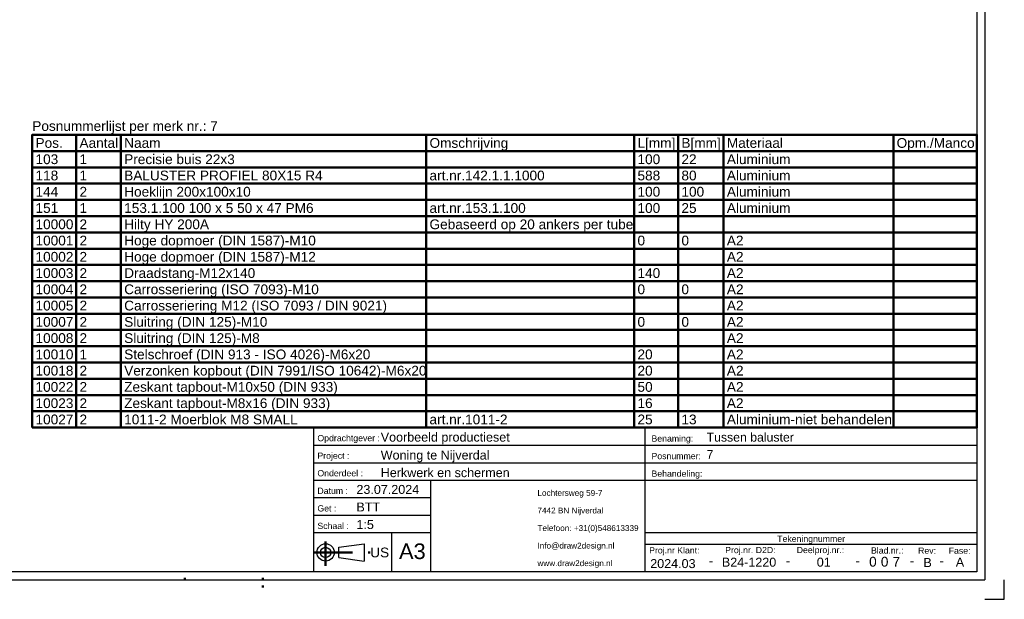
# Model space of a CAD drawing. Header units: millimetres. Extents: x -8 to 412, y -361 to -64.
# Tile 4 of 5: x 160 to 412, y -361 to -212. Entities that reach past the tile are written whole.
import ezdxf
from ezdxf.enums import TextEntityAlignment as Align

# ---------------------------------------------------------------- set-up
doc = ezdxf.new("R2010")
doc.units = ezdxf.units.MM
doc.linetypes.add('DOT', pattern=[2, 0.5, -1.5])
doc.linetypes.add('STRICHPUNKT2', pattern=[18.5, 10, -4, 0.5, -4])
doc.layers.get('0').update_dxf_attribs({"linetype": 'CONTINUOUS'})
doc.layers.add('LE_ALL', color=7, linetype='CONTINUOUS', lineweight=50)
doc.layers.add('TXT_ALL', color=7, linetype='CONTINUOUS')
doc.layers.add('TXT_YELLOW', color=2, linetype='CONTINUOUS')
doc.styles.add('ARIAL', font='arial.ttf')

# ---------------------------------------------------------------- blocks, each defined once
blk = doc.blocks.new('TFIELD_00005', base_point=(292.426373, -351.341438))
at = {"layer": 'TXT_YELLOW', "style": 'ARIAL'}
for s, p in [('Lochtersweg 59-7', (292.426373, -333.341438)), ('7442 BN Nijverdal', (292.426373, -337.841438)), ('Telefoon: +31(0)548613339', (292.426373, -342.341438)), ('Info@draw2design.nl', (292.426373, -346.841438)), ('www.draw2design.nl', (292.426373, -351.341438))]:
    blk.add_text(s, height=1.5, dxfattribs=at).set_placement(p, align=Align.MIDDLE_LEFT)
blk = doc.blocks.new('FLEX_00004', base_point=(305.237862, -353.591438))
blk.add_blockref('TFIELD_00005', (292.426373, -351.341438))
blk = doc.blocks.new('D2D_00003', base_point=(265.3, -351.74))
blk.add_blockref('FLEX_00004', (305.24, -353.59))
blk = doc.blocks.new('BOM-P7_00007', base_point=(162.99, -316.59))
at = {"layer": 'LE_ALL', "color": 8}
for p, q in [((174.26, -241.59), (174.26, -316.59)), ((185.71, -241.59), (185.71, -316.59)), ((263.94, -241.59), (263.94, -316.59)), ((317.23, -241.59), (317.23, -316.59)), ((328.49, -241.59), (328.49, -316.59)), ((340.12, -241.59), (340.12, -316.59)), ((383.62, -241.59), (383.62, -316.59)), ((162.99, -245.76), (405.05, -245.76)), ((162.99, -249.92), (405.05, -249.92)), ((162.99, -254.09), (405.05, -254.09)), ((162.99, -258.26), (405.05, -258.26)), ((162.99, -262.42), (405.05, -262.42)), ((162.99, -266.59), (405.05, -266.59)), ((162.99, -270.76), (405.05, -270.76)), ((162.99, -274.92), (405.05, -274.92)), ((162.99, -279.09), (405.05, -279.09)), ((162.99, -283.26), (405.05, -283.26)), ((162.99, -287.42), (405.05, -287.42)), ((162.99, -291.59), (405.05, -291.59)), ((162.99, -295.76), (405.05, -295.76)), ((162.99, -299.92), (405.05, -299.92)), ((162.99, -304.09), (405.05, -304.09)), ((162.99, -308.26), (405.05, -308.26)), ((162.99, -312.42), (405.05, -312.42))]:
    blk.add_line(p, q, dxfattribs=at)
blk.add_lwpolyline([(162.99, -316.59), (405.05, -316.59), (405.05, -241.59), (162.99, -241.59)], close=True, dxfattribs=at)
at = {"layer": 'TXT_YELLOW', "style": 'ARIAL'}
blk.add_text('Posnummerlijst per merk nr.: 7', height=2.5, dxfattribs=at).set_placement((162.99, -240.59))
for s, p in [('Pos.', (163.82, -243.67)), ('Aantal', (175.09, -243.67)), ('Naam', (186.54, -243.67)), ('Omschrijving', (264.77, -243.67)), ('L[mm]', (318.06, -243.67)), ('B[mm]', (329.32, -243.67)), ('Materiaal', (340.96, -243.67)), ('Opm./Manco', (384.46, -243.67)), ('103', (163.82, -247.84)), ('1', (175.09, -247.84)), ('Precisie buis 22x3', (186.54, -247.84)), ('100', (318.06, -247.84)), ('22', (329.32, -247.84)), ('Aluminium', (340.96, -247.84)), ('118', (163.82, -252.01)), ('1', (175.09, -252.01)), ('BALUSTER PROFIEL 80X15 R4', (186.54, -252.01)), ('art.nr.142.1.1.1000', (264.77, -252.01)), ('588', (318.06, -252.01)), ('80', (329.32, -252.01)), ('Aluminium', (340.96, -252.01)), ('Hoeklijn 200x100x10', (186.54, -256.17)), ('Aluminium', (340.96, -256.17)), ('144', (163.82, -256.17)), ('2', (175.09, -256.17)), ('100', (318.06, -256.17)), ('100', (329.32, -256.17)), ('151', (163.82, -260.34)), ('1', (175.09, -260.34)), ('153.1.100 100 x 5 50 x 47 PM6', (186.54, -260.34)), ('art.nr.153.1.100', (264.77, -260.34)), ('100', (318.06, -260.34)), ('25', (329.32, -260.34)), ('Aluminium', (340.96, -260.34)), ('10000', (163.82, -264.51)), ('2', (175.09, -264.51)), ('Hilty HY 200A', (186.54, -264.51)), ('Gebaseerd op 20 ankers per tube', (264.77, -264.51)), ('10001', (163.82, -268.67)), ('2', (175.09, -268.67)), ('Hoge dopmoer (DIN 1587)-M10', (186.54, -268.67)), ('0', (318.06, -268.67)), ('0', (329.32, -268.67)), ('A2', (340.96, -268.67)), ('10002', (163.82, -272.84)), ('2', (175.09, -272.84)), ('Hoge dopmoer (DIN 1587)-M12', (186.54, -272.84)), ('A2', (340.96, -272.84)), ('10003', (163.82, -277.01)), ('2', (175.09, -277.01)), ('Draadstang-M12x140', (186.54, -277.01)), ('140', (318.06, -277.01)), ('A2', (340.96, -277.01)), ('10004', (163.82, -281.17)), ('2', (175.09, -281.17)), ('Carrosseriering (ISO 7093)-M10', (186.54, -281.17)), ('0', (318.06, -281.17)), ('0', (329.32, -281.17)), ('A2', (340.96, -281.17)), ('10005', (163.82, -285.34)), ('2', (175.09, -285.34)), ('Carrosseriering M12 (ISO 7093 / DIN 9021)', (186.54, -285.34)), ('A2', (340.96, -285.34)), ('10007', (163.82, -289.51)), ('2', (175.09, -289.51)), ('Sluitring (DIN 125)-M10', (186.54, -289.51)), ('0', (318.06, -289.51)), ('0', (329.32, -289.51)), ('A2', (340.96, -289.51)), ('10008', (163.82, -293.67)), ('2', (175.09, -293.67)), ('Sluitring (DIN 125)-M8', (186.54, -293.67)), ('A2', (340.96, -293.67)), ('10010', (163.82, -297.84)), ('1', (175.09, -297.84)), ('Stelschroef (DIN 913 - ISO 4026)-M6x20', (186.54, -297.84)), ('20', (318.06, -297.84)), ('A2', (340.96, -297.84)), ('10018', (163.82, -302.01)), ('2', (175.09, -302.01)), ('Verzonken kopbout (DIN 7991/ISO 10642)-M6x20', (186.54, -302.01)), ('20', (318.06, -302.01)), ('A2', (340.96, -302.01)), ('10022', (163.82, -306.17)), ('2', (175.09, -306.17)), ('Zeskant tapbout-M10x50 (DIN 933)', (186.54, -306.17)), ('50', (318.06, -306.17)), ('A2', (340.96, -306.17)), ('10023', (163.82, -310.34)), ('2', (175.09, -310.34)), ('Zeskant tapbout-M8x16 (DIN 933)', (186.54, -310.34)), ('16', (318.06, -310.34)), ('A2', (340.96, -310.34)), ('10027', (163.82, -314.51)), ('2', (175.09, -314.51)), ('1011-2 Moerblok M8 SMALL', (186.54, -314.51)), ('art.nr.1011-2', (264.77, -314.51)), ('25', (318.06, -314.51)), ('13', (329.32, -314.51)), ('Aluminium-niet behandelen', (340.96, -314.51))]:
    blk.add_text(s, height=2.5, dxfattribs=at).set_placement(p, align=Align.MIDDLE_LEFT)
blk = doc.blocks.new('TFIELD_00009', base_point=(256.96, -348.28))
at = {"layer": 'TXT_YELLOW', "style": 'ARIAL'}
blk.add_text('A3', height=4, dxfattribs=at).set_placement((256.96, -348.28), align=Align.MIDDLE_LEFT)
blk = doc.blocks.new('FLEX_00008', base_point=(260.34, -348.28))
blk.add_blockref('TFIELD_00009', (256.96, -348.28))
blk = doc.blocks.new('TFIELD_00015', base_point=(249.58, -348.59))
at = {"layer": 'TXT_YELLOW', "style": 'ARIAL'}
blk.add_text('US', height=2.5, dxfattribs=at).set_placement((249.58, -348.59), align=Align.MIDDLE_LEFT)
blk = doc.blocks.new('FLEX_00014', base_point=(249.58, -348.59))
blk.add_blockref('TFIELD_00015', (249.58, -348.59))
blk = doc.blocks.new('US_00013', base_point=(239.49, -348.59))
blk.add_line((241.51, -349.92), (248.07, -350.81))
blk.add_lwpolyline([(241.51, -349.92), (241.51, -347.26), (248.07, -346.37), (248.07, -350.81)])
for radius in [2.22, 1.33]:
    blk.add_circle((238.15, -348.59), radius)
at = {"layer": 'LE_ALL', "color": 1, "linetype": 'STRICHPUNKT2'}
for p, q in [((238.15, -345.77), (238.15, -352)), ((235.05, -348.59), (249.92, -348.59))]:
    blk.add_line(p, q, dxfattribs=at)
blk.add_blockref('FLEX_00014', (249.58, -348.59))
blk = doc.blocks.new('SCHRIFE_00017', base_point=(246.05, -333.59))
for p, q in [((235.05, -316.59), (320.05, -316.59)), ((235.05, -316.59), (235.05, -353.59)), ((320.05, -316.59), (405.05, -316.59)), ((320.05, -353.59), (320.05, -316.59)), ((405.05, -316.59), (405.05, -353.59)), ((235.05, -321.09), (320.05, -321.09)), ((320.05, -321.09), (405.05, -321.09)), ((235.05, -325.59), (320.05, -325.59)), ((320.05, -325.59), (405.05, -325.59)), ((235.05, -330.09), (405.05, -330.09)), ((265.05, -330.09), (265.05, -353.59)), ((265.05, -334.59), (235.05, -334.59)), ((265.05, -339.09), (235.05, -339.09)), ((265.05, -343.59), (235.05, -343.59)), ((255.05, -343.59), (255.05, -353.59)), ((405.05, -343.59), (320.05, -343.59)), ((405.05, -346.59), (320.05, -346.59)), ((405.05, -353.59), (235.05, -353.59))]:
    blk.add_line(p, q)
at = {"layer": 'TXT_YELLOW', "style": 'ARIAL'}
for s, height, p in [('Voorbeeld productieset', 2.3, (252.28, -320.19)), ('Tussen baluster', 2.25, (335.77, -320.19)), ('Woning te Nijverdal', 2.3, (252.28, -324.79)), ('7', 2.25, (335.77, -324.58)), ('Herkwerk en schermen', 2.3, (252.28, -329.29)), ('23.07.2024', 2.3, (246.05, -333.59)), ('BTT', 2.3, (246.05, -338.09)), ('1:5', 2.3, (246.05, -342.59))]:
    blk.add_text(s, height=height, dxfattribs=at).set_placement(p)
for s, height, p in [('2024.03', 2.3, (327.13, -352.59)), ('B24-1220', 2.3, (346.65, -352.23)), ('01', 2.3, (365.79, -352.22)), ('B', 2.3, (392.39, -352.32)), ('A', 2.3, (400.69, -352.22)), ('-', 2.5, (336.88, -351.93)), ('-', 2.5, (356.62, -351.93)), ('-', 2.5, (374.45, -351.93)), ('-', 2.5, (388.39, -351.93)), ('-', 2.5, (396.04, -351.93))]:
    blk.add_text(s, height=height, dxfattribs=at).set_placement(p, align=Align.CENTER)
blk = doc.blocks.new('TFIELD_00021', base_point=(383.41, -350.96))
at = {"layer": 'TXT_ALL', "style": 'ARIAL'}
blk.add_text('7', height=2.5, dxfattribs=at).set_placement((383.41, -350.96), align=Align.MIDDLE_LEFT)
blk = doc.blocks.new('7_00020')
blk.add_blockref('TFIELD_00021', (383.41, -350.96))
blk = doc.blocks.new('TELLER1_00019')
blk.add_blockref('7_00020', (0, 0))
blk = doc.blocks.new('TFIELD_00024', base_point=(380.41, -350.96))
at = {"layer": 'TXT_ALL', "style": 'ARIAL'}
blk.add_text('0', height=2.5, dxfattribs=at).set_placement((380.41, -350.96), align=Align.MIDDLE_LEFT)
blk = doc.blocks.new('0_00023')
blk.add_blockref('TFIELD_00024', (380.41, -350.96))
blk = doc.blocks.new('TELLER2_00022')
blk.add_blockref('0_00023', (0, 0))
blk = doc.blocks.new('TFIELD_00027', base_point=(377.41, -350.96))
at = {"layer": 'TXT_ALL', "style": 'ARIAL'}
blk.add_text('0', height=2.5, dxfattribs=at).set_placement((377.41, -350.96), align=Align.MIDDLE_LEFT)
blk = doc.blocks.new('0_00026')
blk.add_blockref('TFIELD_00027', (377.41, -350.96))
blk = doc.blocks.new('TELLER3_00025')
blk.add_blockref('0_00026', (0, 0))
blk = doc.blocks.new('NL_00028', base_point=(236.05, -320.09))
at = {"layer": 'TXT_ALL', "color": 1, "style": 'ARIAL'}
blk.add_text('Tekeningnummer', height=1.6, dxfattribs=at).set_placement((362.55, -345.09), align=Align.MIDDLE_CENTER)
at = {"layer": 'TXT_YELLOW', "style": 'ARIAL'}
for s, p in [('Opdrachtgever :', (236.05, -320.09)), ('Benaming:', (321.65, -320.19)), ('Project :', (236.05, -324.59)), ('Posnummer:', (321.65, -324.69)), ('Onderdeel :', (236.05, -329.09)), ('Behandeling:', (321.65, -329.19)), ('Datum :', (236.05, -333.59)), ('Get :', (236.05, -338.09)), ('Schaal :', (236.05, -342.59)), ('Proj.nr Klant:', (321.05, -348.84)), ('Proj.nr. D2D:', (340.53, -348.77)), ('Deelproj.nr.:', (358.86, -348.76)), ('Blad.nr.:', (377.89, -348.88)), ('Rev:', (389.96, -348.92)), ('Fase:', (397.8, -348.92))]:
    blk.add_text(s, height=1.6, dxfattribs=at).set_placement(p)
blk = doc.blocks.new('SCHRIFE_00016')
for name, p in [('SCHRIFE_00017', (246.05, -333.59)), ('NL_00028', (236.05, -320.09)), ('TELLER3_00025', (0, 0)), ('TELLER2_00022', (0, 0)), ('TELLER1_00019', (0, 0))]:
    blk.add_blockref(name, p)
blk = doc.blocks.new('DINA3_00002', base_point=(405.05, -353.59))
for p, q in [((405.05, -70.59), (405.05, -353.59)), ((407.05, -68.59), (407.05, -355.59)), ((405.05, -255.04), (405.05, -270.72)), ((-2.95, -355.59), (407.05, -355.59)), ((405.05, -353.59), (-0.95, -353.59))]:
    blk.add_line(p, q)
blk.add_lwpolyline([(407.05, -360.59), (412.05, -360.59), (412.05, -355.59)])
at = {"layer": 'LE_ALL', "linetype": 'DOT'}
for p, q in [((202.05, -355.59), (202.05, -353.59)), ((222.05, -357.59), (222.05, -353.59))]:
    blk.add_line(p, q, dxfattribs=at)
for name, p in [('BOM-P7_00007', (162.99, -316.59)), ('SCHRIFE_00016', (0, 0)), ('D2D_00003', (265.3, -351.74)), ('US_00013', (239.49, -348.59)), ('FLEX_00008', (260.34, -348.28))]:
    blk.add_blockref(name, p)
blk = doc.blocks.new('_ZBL0008_00001')
blk.add_blockref('DINA3_00002', (405.05, -353.59))

msp = doc.modelspace()

# ---------------------------------------------------------------- block references
msp.add_blockref('_ZBL0008_00001', (0, 0))

doc.saveas('drawing.dxf')
